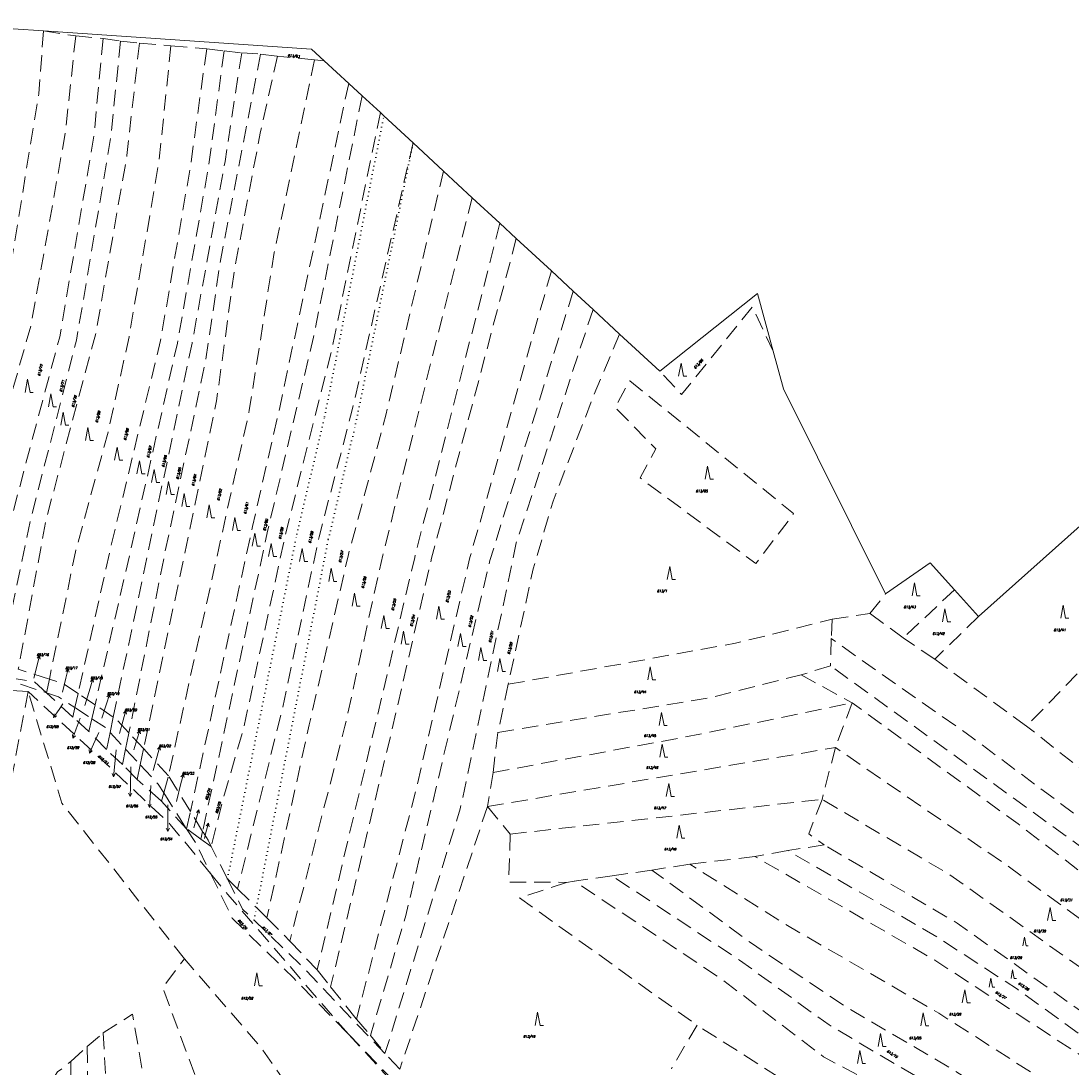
# Model space of a CAD drawing. Header units: metres. Extents: x -626722 to -621116, y -1178216 to -1174550.
# Tile 19 of 86: x -626373 to -626051, y -1174871 to -1174550. Entities that reach past the tile are written whole.
import ezdxf
from ezdxf.enums import TextEntityAlignment as Align

# ---------------------------------------------------------------- set-up
doc = ezdxf.new("R2010")
doc.units = ezdxf.units.M
doc.header["$MEASUREMENT"] = 0
doc.linetypes.add('DASHEDX2', pattern=[1.5, 1, -0.5])
doc.linetypes.add('DOT', pattern=[0.25, 0, -0.25])
for name, color, linetype, lineweight in [('8_kat_KN_Hranice katastrů', 200, 'FENCELINE1', 25), ('8_kat_KN_Hranice parcel', 200, 'DASHEDX2', 25), ('8_kat_KN_PČ popisy', 210, 'Continuous', 0), ('8_kat_KN_Slučkové čáry', 200, 'DOT', 25), ('8_kat_KN_Značky kultur', 7, 'Continuous', 0), ('8_kat_KN_Čísla parcel', 200, 'Continuous', 25)]:
    doc.layers.add(name, color=color, linetype=linetype, lineweight=lineweight)
doc.styles.add('Style-ITALICS', font='ITALICS.shx')
doc.linetypes.add('FENCELINE1', pattern='A,0.25,-0.1,[133,ltypeshp.shx,S=0.1,R=0,X=-0.1,Y=0],-0.1,1', length=1.45)

# ---------------------------------------------------------------- blocks, each defined once
blk = doc.blocks.new('1029_243')
at = {"layer": '8_kat_KN_PČ popisy', "color": 6, "linetype": 'Continuous', "lineweight": 0}
for p, q in [((0, 0), (0.83, 2.89)), ((0.83, 2.89), (0.07, 2.06)), ((0.83, 2.89), (1.03, 1.78))]:
    blk.add_line(p, q, dxfattribs=at)
blk = doc.blocks.new('1029_100')
at = {"layer": '8_kat_KN_PČ popisy', "color": 6, "linetype": 'Continuous', "lineweight": 0}
for p, q in [((0, 0), (0.73, 2.91)), ((0.73, 2.91), (0, 2.06)), ((0.73, 2.91), (0.97, 1.82))]:
    blk.add_line(p, q, dxfattribs=at)
blk = doc.blocks.new('1029_229')
at = {"layer": '8_kat_KN_PČ popisy', "color": 6, "linetype": 'Continuous', "lineweight": 0}
for p, q in [((0, 0), (0.88, 2.87)), ((0.88, 2.87), (0.11, 2.06)), ((0.88, 2.87), (1.06, 1.77))]:
    blk.add_line(p, q, dxfattribs=at)
blk = doc.blocks.new('1029_135')
at = {"layer": '8_kat_KN_PČ popisy', "color": 6, "linetype": 'Continuous', "lineweight": 0}
for p, q in [((0, 0), (0.93, 2.85)), ((0.93, 2.85), (0.14, 2.06)), ((0.93, 2.85), (1.09, 1.75))]:
    blk.add_line(p, q, dxfattribs=at)
blk = doc.blocks.new('1029_221')
at = {"layer": '8_kat_KN_PČ popisy', "color": 6, "linetype": 'Continuous', "lineweight": 0}
for p, q in [((0, 0), (0.78, 2.9)), ((0.78, 2.9), (0.03, 2.06)), ((0.78, 2.9), (1, 1.8))]:
    blk.add_line(p, q, dxfattribs=at)
blk = doc.blocks.new('1029_249')
at = {"layer": '8_kat_KN_PČ popisy', "color": 6, "linetype": 'Continuous', "lineweight": 0}
for p, q in [((0, 0), (0, -3)), ((0, -3), (-0.5, -2)), ((0, -3), (0.5, -2))]:
    blk.add_line(p, q, dxfattribs=at)
blk = doc.blocks.new('1029_28')
at = {"layer": '8_kat_KN_PČ popisy', "color": 6, "linetype": 'Continuous', "lineweight": 0}
for p, q in [((0, 0), (-0.21, -2.99)), ((-0.21, -2.99), (-0.64, -1.96)), ((-0.21, -2.99), (0.36, -2.03))]:
    blk.add_line(p, q, dxfattribs=at)
blk = doc.blocks.new('1029_48')
at = {"layer": '8_kat_KN_PČ popisy', "color": 6, "linetype": 'Continuous', "lineweight": 0}
for p, q in [((0, 0), (-0.1, -3)), ((-0.1, -3), (-0.57, -1.98)), ((-0.1, -3), (0.43, -2.02))]:
    blk.add_line(p, q, dxfattribs=at)
blk = doc.blocks.new('1029_234')
at = {"layer": '8_kat_KN_PČ popisy', "color": 6, "linetype": 'Continuous', "lineweight": 0}
for p, q in [((0, 0), (-0.31, -2.98)), ((-0.31, -2.98), (-0.71, -1.94)), ((-0.31, -2.98), (0.29, -2.04))]:
    blk.add_line(p, q, dxfattribs=at)
blk = doc.blocks.new('1029_250')
at = {"layer": '8_kat_KN_PČ popisy', "color": 6, "linetype": 'Continuous', "lineweight": 0}
for p, q in [((0, 0), (-1.22, -2.74)), ((-1.22, -2.74), (-1.27, -1.62)), ((-1.22, -2.74), (-0.36, -2.03))]:
    blk.add_line(p, q, dxfattribs=at)
blk = doc.blocks.new('1029_113')
at = {"layer": '8_kat_KN_PČ popisy', "color": 6, "linetype": 'Continuous', "lineweight": 0}
for p, q in [((0, 0), (-1.03, -2.82)), ((-1.03, -2.82), (-1.15, -1.71)), ((-1.03, -2.82), (-0.21, -2.05))]:
    blk.add_line(p, q, dxfattribs=at)
blk = doc.blocks.new('1029_251')
at = {"layer": '8_kat_KN_PČ popisy', "color": 6, "linetype": 'Continuous', "lineweight": 0}
for p, q in [((0, 0), (-1.68, -2.49)), ((-1.68, -2.49), (-1.53, -1.38)), ((-1.68, -2.49), (-0.7, -1.94))]:
    blk.add_line(p, q, dxfattribs=at)
blk = doc.blocks.new('3.08')
at = {"layer": '8_kat_KN_Značky kultur', "color": 7, "linetype": 'Continuous', "lineweight": 13}
for p, q in [((0, 4), (-0.75, 0)), ((0.75, 0), (0, 4)), ((0.75, 0), (1.75, 0))]:
    blk.add_line(p, q, dxfattribs=at)
blk = doc.blocks.new('3.08_1')
at = {"layer": '8_kat_KN_Značky kultur', "color": 7, "linetype": 'Continuous', "lineweight": 13}
for p, q in [((0, 2.68), (-0.5, 0)), ((0.5, 0), (0, 2.68)), ((0.5, 0), (1.17, 0))]:
    blk.add_line(p, q, dxfattribs=at)

msp = doc.modelspace()

# ---------------------------------------------------------------- linework, layer by layer
at = {"layer": '8_kat_KN_Hranice katastrů', "lineweight": 13, "flags": 128}
msp.add_lwpolyline([(-625852.04, -1174626.53), (-626040.35, -1174699.9), (-626044.84, -1174701.65), (-626079.82, -1174732.74), (-626087.17, -1174724.59), (-626094.59, -1174716.36), (-626108.29, -1174725.86), (-626139.6, -1174663), (-626142.76, -1174651.47), (-626147.58, -1174633.84), (-626177.49, -1174657.65), (-626189.84, -1174646.23), (-626197.97, -1174638.7), (-626204.07, -1174633.06), (-626210.75, -1174626.88), (-626221.49, -1174616.94), (-626226.53, -1174612.28), (-626235.01, -1174604.43), (-626243.82, -1174596.28), (-626253.16, -1174587.64), (-626262.1, -1174579.36), (-626263.17, -1174578.37), (-626268.76, -1174573.2), (-626272.87, -1174569.4), (-626280.35, -1174562.48), (-626284.23, -1174558.89), (-626366.4, -1174553.29), (-626375.76, -1174552.65), (-626384.06, -1174552.09), (-626393.5, -1174551.44), (-626402.5, -1174550.83), (-626410.43, -1174550.29), (-626456.76, -1174672.2), (-626471.93, -1174695.74), (-626482.81, -1174713.06), (-626484.56, -1174715.84), (-626487.17, -1174720), (-626488.89, -1174723.62), (-626502.09, -1174751.47), (-626516.03, -1174780.89), (-626528.59, -1174807.4), (-626550.57, -1174812.23), (-626562.79, -1174814.91), (-626576.86, -1174818.14), (-626580.35, -1174818.94), (-626645.6, -1174953.22), (-626653.03, -1174970.15), (-626684.55, -1175037.86), (-626686, -1175040.97), (-626687.55, -1175044.3), (-626631.84, -1175118.59), (-626630.36, -1175120.56), (-626625.88, -1175124.38), (-626622.8, -1175127), (-626620, -1175129.38), (-626609.13, -1175138.65), (-626600.28, -1175161.93), (-626597.68, -1175186.91), (-626579.19, -1175203.5), (-626599.8, -1175222.22), (-626600.81, -1175225.76), (-626601.9, -1175229.61), (-626605.75, -1175243.12), (-626640.34, -1175364.6), (-626651.76, -1175404.73), (-626653.94, -1175412.37), (-626665.96, -1175418.01), (-626676.58, -1175422.98), (-626699.62, -1175445.56), (-626716.99, -1175471.64), (-626721.57, -1175478.51), (-626718.08, -1175490.63), (-626689.37, -1175590.24), (-626688.95, -1175591.71), (-626681.58, -1175617.3), (-626680.38, -1175637.27), (-626679.64, -1175649.67), (-626676.23, -1175706.44), (-626671.98, -1175777.17), (-626668.1, -1175841.75), (-626664.26, -1175877.5), (-626656.46, -1175949.97), (-626693.18, -1175993.2), (-626689.21, -1176029.64), (-626687.52, -1176031.68), (-626686.33, -1176033.12), (-626684.94, -1176034.8), (-626683.79, -1176036.18), (-626614, -1176120.42), (-626602.4, -1176130.73), (-626593.12, -1176137.86), (-626584.96, -1176144.14), (-626547.27, -1176144.38), (-626533.77, -1176144.46), (-626504.81, -1176143.65), (-626406.93, -1176152.31), (-626409.37, -1176159.67), (-626415.14, -1176177.06), (-626421.53, -1176196.31), (-626431.16, -1176225.32), (-626419.99, -1176232.13), (-626407.48, -1176241.56), (-626403.01, -1176244.94), (-626392.15, -1176253.13), (-626383.56, -1176259.6), (-626365.29, -1176273.38), (-626360.83, -1176275.9), (-626330.82, -1176292.85), (-626328.3, -1176294.69), (-626325.4, -1176296.82), (-626321.02, -1176300.02), (-626320.14, -1176301.38), (-626309.08, -1176318.54), (-626303.56, -1176327.1), (-626275.19, -1176343.14), (-626230.13, -1176368.62), (-626220.88, -1176362.84), (-626205.06, -1176368.5), (-626197.34, -1176371.41), (-626193.44, -1176372.88), (-626183.79, -1176376.53), (-626174.84, -1176382.62), (-626170.14, -1176387.02), (-626162.46, -1176394.2), (-626143.33, -1176415.21), (-626136.56, -1176422.64), (-626124.57, -1176443.84), (-626101.66, -1176469.79), (-626095.62, -1176476.63), (-626092.92, -1176473.71), (-626091.09, -1176475.08), (-626067.85, -1176492.43), (-626063.21, -1176495.9), (-626032.24, -1176523.03), (-626014.15, -1176529.78), (-626012.39, -1176529.73), (-625959.45, -1176528.25), (-625951.98, -1176531.09), (-625931.5, -1176538.9), (-625906.21, -1176553.11), (-625904.25, -1176554.21), (-625893.59, -1176557.55), (-625863.9, -1176576.76), (-625847.42, -1176579.14), (-625797.53, -1176586.33), (-625790.2, -1176587.39), (-625782.61, -1176588.48), (-625767.55, -1176590.66), (-625757.66, -1176592.09), (-625749.89, -1176593.21), (-625740.01, -1176594.64), (-625731.85, -1176595.81), (-625724.25, -1176596.91), (-625659.61, -1176606.23), (-625600.82, -1176614.71), (-625580.89, -1176617.58), (-625566.09, -1176619.72), (-625500.04, -1176629.25), (-625441.67, -1176637.67), (-625428.63, -1176639.55), (-625419.79, -1176635.78), (-625390.47, -1176623.27), (-625379.99, -1176631.32), (-625377.22, -1176633.45), (-625374.21, -1176639.52), (-625372.83, -1176641.65), (-625355.33, -1176677.54), (-625334.79, -1176715.1), (-625291.65, -1176758.17), (-625291.16, -1176758.66), (-625296.47, -1176769.25), (-625299.22, -1176774.94), (-625302.88, -1176782.5), (-625305.03, -1176793.68), (-625310.51, -1176822.23), (-625312.64, -1176833.29), (-625314.29, -1176841.87), (-625286.37, -1176852.42), (-625282.23, -1176853.99), (-625278.44, -1176855.42), (-625271.46, -1176858.07), (-625265.75, -1176860.23), (-625257.66, -1176863.28), (-625251.67, -1176865.54), (-625243.64, -1176868.58), (-625239.69, -1176870.07), (-625235.92, -1176871.5), (-625233, -1176872.61), (-625230.97, -1176873.37), (-625228.83, -1176874.18), (-625225.65, -1176875.39), (-625220.76, -1176877.24), (-625213.57, -1176879.95), (-625208.53, -1176881.86), (-625207.5, -1176882.25), (-625203.79, -1176882.99), (-625200.71, -1176883.61), (-625196.76, -1176884.4), (-625194.16, -1176884.91), (-625188.65, -1176886.01), (-625185.69, -1176886.6), (-625181.13, -1176887.52), (-625178.38, -1176888.07), (-625173.33, -1176889.07), (-625169.8, -1176889.78), (-625166.58, -1176890.42), (-625161.66, -1176891.41), (-625157.37, -1176892.26), (-625150.47, -1176893.64), (-625143.76, -1176894.98), (-625140.44, -1176895.65), (-625128.3, -1176894.51), (-625120.25, -1176893.76), (-625112.59, -1176893.04), (-625102.63, -1176892.11), (-625090.44, -1176890.97), (-625063.86, -1176897.07), (-625035.95, -1176903.47), (-625022.31, -1176906.6), (-625009.45, -1176909.55), (-624998.78, -1176912), (-624995.3, -1176912.8), (-625007.88, -1176967.15), (-625008.17, -1176968.39), (-625009.14, -1176972.57), (-624986.76, -1176980.28), (-624913.21, -1176997.19), (-624884.87, -1176999.81), (-624883.16, -1177024.84), (-624861.48, -1177028.76), (-624846.56, -1177030.78), (-624834.36, -1177032.44), (-624809.84, -1177029.18), (-624805.18, -1177026.79), (-624782.47, -1177015.11), (-624767.57, -1177010.58), (-624734.91, -1177007.55), (-624731.97, -1177006.52), (-624717.58, -1177001.48), (-624709.41, -1176998.62), (-624707.93, -1176998.1), (-624705.65, -1177001.63), (-624697.38, -1177014.35), (-624692.91, -1177021.23), (-624654.81, -1177110.04), (-624637.1, -1177114.08), (-624623.6, -1177117.16), (-624609.33, -1177120.42), (-624593.82, -1177123.95), (-624579.56, -1177127.21), (-624568.19, -1177129.8), (-624562.55, -1177131.09), (-624558.15, -1177132.09), (-624531.5, -1177138.17), (-624463.75, -1177155.33), (-624456.48, -1177157.17), (-624450.44, -1177158.7), (-624438.33, -1177161.77), (-624430.47, -1177163.76), (-624417.85, -1177166.96), (-624365.74, -1177180.16), (-624315.56, -1177192.88), (-624293.21, -1177198.54), (-624291.46, -1177198.98), (-624269.71, -1177204.49), (-624219.52, -1177217.21), (-624177.44, -1177227.71), (-624170.59, -1177229.04), (-624164.77, -1177230.17), (-624163.84, -1177230.35), (-624137.63, -1177236.06), (-624135.98, -1177236.43), (-624134.62, -1177236.74), (-624128.76, -1177238.06), (-624126.05, -1177238.67), (-624075.58, -1177277.81), (-624010.92, -1177327.96), (-623980.59, -1177351.48), (-623963.9, -1177364.42), (-623961.95, -1177365.93), (-623960.02, -1177367.43), (-623958.36, -1177368.72), (-623957.21, -1177370.73), (-623956.24, -1177372.43), (-623953.07, -1177377.97), (-623944.01, -1177379.83), (-623941.71, -1177380.3), (-623930.34, -1177382.63), (-623795.45, -1177410.26), (-623737.18, -1177422.2), (-623726.41, -1177424.41), (-623719.17, -1177425.89), (-623704.71, -1177428.85), (-623697.74, -1177430.28), (-623691.6, -1177431.54), (-623685.53, -1177432.78), (-623679.04, -1177434.11), (-623672.5, -1177435.45), (-623665.66, -1177436.85), (-623659.17, -1177438.18), (-623646.49, -1177440.78), (-623640.87, -1177441.93), (-623625.74, -1177445.03), (-623626.14, -1177447.49), (-623626.46, -1177449.46), (-623626.86, -1177451.92), (-623622.56, -1177452.81), (-623615.96, -1177454.18), (-623608.24, -1177455.78), (-623597.23, -1177458.06), (-623571.65, -1177463.35), (-623563.33, -1177465.08), (-623553.82, -1177467.05), (-623537.12, -1177470.5), (-623519.98, -1177474.05), (-623513.98, -1177475.3), (-623460.27, -1177486.42), (-623461.13, -1177491.34), (-623461.71, -1177494.67), (-623465.49, -1177516.45), (-623482.16, -1177612.45), (-623502.72, -1177730.81), (-623503.88, -1177737.5), (-623504.31, -1177740.18), (-623504.62, -1177742.13), (-623505.08, -1177745.05), (-623502.72, -1177745.5), (-623480.65, -1177750.11), (-623468.69, -1177752.61), (-623434.69, -1177759.71), (-623431.3, -1177760.42), (-623411.88, -1177764.48), (-623403.24, -1177766.28), (-623401.25, -1177766.7), (-623399.85, -1177766.95), (-623395.04, -1177767.79), (-623375.45, -1177771.24), (-623371.57, -1177787.88), (-623369.81, -1177795.42), (-623345.41, -1177899.96), (-623331.38, -1177960.09), (-623330.3, -1177964.72), (-623330.16, -1177965.32), (-623330.71, -1177967.86), (-623332.08, -1177974.23), (-623332.26, -1177975.07), (-623332.78, -1177977.46), (-623328.58, -1177978.24), (-623313.3, -1177981.08), (-623287.47, -1177990.63), (-623264.45, -1178002.83), (-623261.29, -1178004.34), (-623253.54, -1178008.05), (-623242.61, -1178013.28), (-623237.92, -1178015.52), (-623150.45, -1178060.72), (-623147.34, -1178062.33), (-623102, -1178085.75), (-622964.39, -1178156.68), (-622922.17, -1178178.6), (-622878.91, -1178194.83), (-622877.34, -1178195.42), (-622828.97, -1178211.5), (-622812.21, -1178214.98), (-622808.58, -1178215.73), (-622807.82, -1178215.61), (-622800.1, -1178214.37), (-622795.23, -1178213.6), (-622785.8, -1178212.09), (-622780.44, -1178209.44), (-622760.13, -1178199.4), (-622723.64, -1178181.35), (-622714.31, -1178176.74), (-622708.27, -1178172.83), (-622705.71, -1178171.18), (-622702.81, -1178169.3), (-622702.1, -1178168.84), (-622677.92, -1178156.68), (-622670.5, -1178153.51), (-622651.49, -1178145.38), (-622643.54, -1178141.98), (-622605.79, -1178132), (-622576.29, -1178124.2), (-622492.96, -1178103.84), (-622482.49, -1178101.28), (-622477.67, -1178100.1), (-622469.7, -1178098.15), (-622457.02, -1178095.06), (-622449.88, -1178093.31), (-622443.45, -1178091.74), (-622433.61, -1178089.33), (-622431.06, -1178088.71), (-622423.14, -1178086.72), (-622412.11, -1178083.94), (-622405.93, -1178082.38), (-622400.06, -1178080.91), (-622395.05, -1178079.64), (-622391.18, -1178078.67), (-622356.2, -1178069.86), (-622351.1, -1178068.58), (-622340.21, -1178065.84), (-622334.46, -1178064.39), (-622329.5, -1178063.14), (-622318.7, -1178060.42), (-622308.12, -1178057.76), (-622297.43, -1178055.06), (-622287.34, -1178052.52), (-622279.56, -1178050.56), (-622235.46, -1178039.46), (-622232.64, -1178038.76), (-622199.97, -1178030.63), (-622087.18, -1178002.56), (-622085.85, -1178002.23), (-622081.88, -1178001.34), (-622080.97, -1177998.22), (-622078.95, -1177991.33), (-622078.18, -1177988.69), (-622074.87, -1177975.28), (-622073.81, -1177970.98), (-622059.95, -1177914.89), (-622055.85, -1177875.6), (-622054.42, -1177858.33), (-622038.55, -1177798.48), (-622036.99, -1177789.81), (-622068.8, -1177779.38), (-622087.72, -1177773.17), (-622109.7, -1177760.45), (-622118.17, -1177755.55), (-622120.26, -1177752.94), (-622152.52, -1177712.6), (-622181.7, -1177693.4), (-622264.99, -1177665.15), (-622291.95, -1177659), (-622360.46, -1177643.93), (-622367.2, -1177642.45), (-622378.61, -1177636.84), (-622423.28, -1177605.81), (-622461.58, -1177568.64), (-622484.26, -1177552.66), (-622597.41, -1177527.71), (-622635.3, -1177509), (-622658.05, -1177502.91), (-622725.11, -1177494.82), (-622731.43, -1177491.33), (-622738.6, -1177487.37), (-622741.35, -1177485.85), (-622747.51, -1177487.23), (-622781.03, -1177494.72), (-622781.56, -1177493.2), (-622782.07, -1177491.71), (-622783.44, -1177487.73), (-622784.4, -1177484.95), (-622786.68, -1177477.63), (-622768.07, -1177471.87), (-622726.08, -1177458.86), (-622708.4, -1177453.39), (-622702.77, -1177451.64), (-622684.6, -1177446.02), (-622568.57, -1177410.08), (-622555.54, -1177406.23), (-622562.78, -1177372.51), (-622566.79, -1177361.45), (-622570.17, -1177352.12), (-622575.79, -1177336.61), (-622578.15, -1177330.14), (-622579.7, -1177325.87), (-622592.9, -1177289.64), (-622595.15, -1177283.48), (-622599.08, -1177272.69), (-622598.15, -1177272.02), (-622596.62, -1177270.91), (-622590.17, -1177266.25), (-622587.06, -1177264.01), (-622567.07, -1177274.84), (-622530.66, -1177265.46), (-622512.42, -1177244.02), (-622499.95, -1177220.44), (-622498.04, -1177199.81), (-622497.43, -1177193.25), (-622513.53, -1177163.74), (-622536.86, -1177114.27), (-622538.02, -1177097.04), (-622544.27, -1177004.46), (-622545.01, -1176993.53), (-622545.28, -1176989.54), (-622525.81, -1176919.76), (-622519.47, -1176904.57), (-622516.52, -1176895.56), (-622512.57, -1176883.51), (-622497.26, -1176836.75), (-622496.44, -1176835.36), (-622470.35, -1176791.24), (-622470.21, -1176791), (-622467.4, -1176786.25), (-622434.65, -1176761.78), (-622430.98, -1176756.2), (-622417.74, -1176736.1), (-622397.39, -1176663.53), (-622375.31, -1176618.82), (-622351.21, -1176606.81), (-622331.55, -1176584.66), (-622297.25, -1176515.77), (-622247.39, -1176461.84), (-622221.21, -1176441.78), (-622198.71, -1176431.48), (-622182.15, -1176419.39), (-622160.36, -1176419.51), (-622158.27, -1176422.4), (-622156.31, -1176425.09), (-622155.37, -1176426.4), (-622146.92, -1176438.05), (-622136.86, -1176442.9), (-622125.45, -1176444.04), (-622118.72, -1176444.71), (-622111.76, -1176445.4), (-622111.04, -1176445.47), (-622097.72, -1176446.8), (-622062.24, -1176442.63), (-622025.22, -1176458.05), (-622020.19, -1176461.21), (-622012.4, -1176466.11), (-622001.09, -1176475.06), (-621971.85, -1176491.46), (-621963.89, -1176495.93), (-621961.96, -1176497.01), (-621962.13, -1176493.44), (-621962.85, -1176477.76), (-621969.83, -1176473.02), (-621972.32, -1176471.33), (-621972.38, -1176471.28), (-621977.22, -1176468), (-621984.53, -1176463.03), (-621989.76, -1176459.47), (-622003.38, -1176443.22), (-622023.55, -1176435.19), (-622030.74, -1176432.32), (-622048.78, -1176426.57), (-622102.82, -1176409.35), (-622132.66, -1176383.61), (-622141.78, -1176379.09), (-622162.3, -1176368.94), (-622182.81, -1176358.78), (-622203.33, -1176348.62), (-622215.84, -1176342.43), (-622217.61, -1176341.55), (-622237.69, -1176347.6), (-622252.54, -1176347.82), (-622264.51, -1176347.99), (-622271.49, -1176348.1), (-622278.66, -1176348.2), (-622303.55, -1176348.57), (-622307.74, -1176348.24), (-622313.05, -1176347.82), (-622509.65, -1176332.31), (-622522.44, -1176331.3), (-622523.47, -1176328.33), (-622525.73, -1176321.86), (-622526.91, -1176318.45), (-622529.58, -1176310.79), (-622538.84, -1176284.24), (-622573.66, -1176272.8), (-622575.07, -1176272.35), (-622602.72, -1176263.46), (-622652.9, -1176250.88), (-622661.13, -1176248.81), (-622667.67, -1176247.17), (-622668.41, -1176247.08), (-622670.8, -1176246.78), (-622673.67, -1176246.42), (-622674.5, -1176246.32), (-622692.64, -1176244.07), (-622696.28, -1176243.62), (-622700.57, -1176243.09), (-622707.85, -1176242.18), (-622716.13, -1176241.16), (-622723.9, -1176240.2), (-622731.95, -1176239.2), (-622732.34, -1176239.15), (-622739.58, -1176238.25), (-622746.64, -1176237.37), (-622749.55, -1176237.01), (-622733.65, -1176154.44), (-622700.54, -1175982.48), (-622700.36, -1175981.54), (-622699.67, -1175977.97), (-622698.92, -1175974.04), (-622698.34, -1175971.01), (-622687.88, -1175916.7), (-622660.91, -1175766.94), (-622654.83, -1175733.2), (-622640.45, -1175684.53), (-622638.82, -1175679.04), (-622638.47, -1175677.86), (-622636.01, -1175669.51), (-622640.99, -1175669.14), (-622659.28, -1175667.79), (-622679.29, -1175649.45), (-622710.67, -1175613.63), (-622736.93, -1175603.53), (-622780.89, -1175586.63), (-622817.66, -1175573.34), (-622850.41, -1175560.14), (-622858.52, -1175556.87), (-622865.8, -1175554.67), (-622894.55, -1175546.01), (-622923.33, -1175540.13), (-622924.99, -1175540.08), (-622938.18, -1175539.71), (-622986.92, -1175538.35), (-622996.3, -1175545.8), (-623004.02, -1175547.35), (-623009.54, -1175543.61), (-623024.77, -1175537.84), (-623039.52, -1175532.26), (-623088.53, -1175522.77), (-623098.46, -1175520.85), (-623183.64, -1175504.36), (-623188.06, -1175503.5), (-623213.91, -1175498.5), (-623314.42, -1175479.04), (-623334.39, -1175475.17), (-623358.28, -1175470.55), (-623367.67, -1175468.73), (-623403.57, -1175461.78), (-623407.64, -1175460.99), (-623451.72, -1175452.45), (-623471.52, -1175448.62), (-623476.63, -1175447.63), (-623503.08, -1175442.51), (-623545.94, -1175434.21), (-623571.62, -1175429.24), (-623574.73, -1175428.64), (-623582.71, -1175427.09), (-623584.32, -1175426.78), (-623593.92, -1175424.92), (-623598.69, -1175424), (-623621.54, -1175416.62), (-623641.26, -1175410.25), (-623645.3, -1175407.72), (-623651.85, -1175403.62), (-623661.11, -1175401.57), (-623677.99, -1175395.49), (-623716.17, -1175381.75), (-623821.31, -1175343.9), (-623822.78, -1175343.37), (-623826.37, -1175352.23), (-623838.09, -1175381.12), (-623839.41, -1175384.36), (-623842.48, -1175391.94), (-623844.76, -1175397.56), (-623848.71, -1175395.95), (-623853.6, -1175393.95), (-623864.51, -1175389.49), (-623877.04, -1175384.37), (-623899.48, -1175375.2), (-623913.17, -1175369.61), (-623921.39, -1175366.25), (-623931.98, -1175361.92), (-623943.52, -1175357.2), (-623947.18, -1175355.71), (-623952.99, -1175353.34), (-623965.84, -1175349.08), (-623972.42, -1175346.9), (-623984.43, -1175342.92), (-623992.28, -1175340.32), (-624017.35, -1175332.01), (-624032.51, -1175326.98), (-624046.92, -1175322.21), (-624061.99, -1175317.21), (-624073.47, -1175313.41), (-624076.66, -1175312.35), (-624087.61, -1175308.71), (-624091.33, -1175307.48), (-624101.34, -1175304.17), (-624106.82, -1175302.35), (-624113.5, -1175301.17), (-624118.24, -1175300.33), (-624129.53, -1175298.33), (-624133.89, -1175297.56), (-624151.02, -1175294.53), (-624151.52, -1175294.44), (-624172.03, -1175290.81), (-624186.19, -1175288.3), (-624187.09, -1175288), (-624194.53, -1175285.47), (-624198.59, -1175284.09), (-624205.73, -1175281.67), (-624212.31, -1175279.43), (-624227.17, -1175274.38), (-624238.4, -1175270.57), (-624259.44, -1175263.43), (-624275.87, -1175257.85), (-624299.08, -1175249.97), (-624301.46, -1175249.16), (-624313.52, -1175245.81), (-624342.41, -1175237.79), (-624359.84, -1175232.95), (-624361.68, -1175232.44), (-624394.55, -1175223.32), (-624398.65, -1175222.18), (-624421.01, -1175215.97), (-624483.58, -1175191.07), (-624513.75, -1175179.07), (-624530.67, -1175171), (-624538.61, -1175167.21), (-624555.74, -1175162.8), (-624591.3, -1175152.22), (-624616.6, -1175146.76), (-624669.36, -1175122.42), (-624675.53, -1175119.79), (-624681, -1175117.47), (-624701.37, -1175108.8), (-624727.01, -1175103.3), (-624746.71, -1175099.08), (-624769.57, -1175100.35), (-624771.98, -1175100.01), (-624795.35, -1175096.73), (-624805.39, -1175095.32), (-624823.86, -1175088.76), (-624829.6, -1175083.81), (-624841.52, -1175073.52), (-624857.12, -1175057.81), (-624863.3, -1175051.59), (-624869.83, -1175045.01), (-624876.29, -1175040.67), (-624892.64, -1175029.67), (-624937.61, -1174997.86), (-624939.04, -1175000.11), (-624941.81, -1175004.46), (-624944.6, -1175008.85), (-624963.63, -1175006.96), (-625019.59, -1175001.41), (-625073.91, -1174996.02), (-625074.39, -1174997.67), (-625096.23, -1175073.28), (-625183.77, -1175056.93), (-625265.34, -1175036.6), (-625288.39, -1175030.85), (-625293.16, -1175029.66), (-625299.12, -1175028.18), (-625337.06, -1175018.72), (-625388.84, -1175005.82), (-625464.8, -1174986.89), (-625495.36, -1174979.27), (-625512.53, -1174974.99), (-625543.08, -1174967.38), (-625574.39, -1174959.57), (-625576.76, -1174958.98), (-625579.4, -1174958.32), (-625579.67, -1174958.25), (-625587.62, -1174953.77), (-625615.29, -1174938.17), (-625639.27, -1174924.66), (-625651.18, -1174917.94), (-625659.41, -1174913.3), (-625667.61, -1174908.68), (-625687.09, -1174897.7), (-625697.09, -1174892.07), (-625701.5, -1174889.58), (-625704.92, -1174885.17), (-625711.81, -1174876.29), (-625717.7, -1174868.69), (-625719.42, -1174866.48), (-625721.06, -1174864.36), (-625724.39, -1174860.06), (-625726.69, -1174857.09), (-625729.25, -1174853.8), (-625730.41, -1174852.3), (-625731.76, -1174848.68), (-625734.18, -1174842.18), (-625737.88, -1174832.26), (-625738.58, -1174830.37), (-625740.44, -1174825.37), (-625742.03, -1174821.11), (-625747.34, -1174806.85), (-625757.52, -1174779.52), (-625765.58, -1174757.89), (-625771.8, -1174741.18), (-625780.24, -1174729.34), (-625789.62, -1174716.2), (-625798.16, -1174704.22), (-625803.67, -1174696.5), (-625809.22, -1174688.71), (-625810.19, -1174687.35), (-625811.75, -1174685.5), (-625813.79, -1174683.1), (-625814.16, -1174682.55), (-625828.4, -1174661.5), (-625830.3, -1174658.68), (-625833.25, -1174654.32), (-625833.44, -1174654.04), (-625841.42, -1174642.24), (-625842.46, -1174640.7), (-625852.04, -1174626.53)], close=True, dxfattribs=at)
at = {"layer": '8_kat_KN_Hranice parcel', "lineweight": 13, "ltscale": 5}
for p, q in [((-626366.4, -1174553.29), (-626356.55, -1174554.88)), ((-626356.55, -1174554.88), (-626348.18, -1174555.67)), ((-626348.18, -1174555.67), (-626342.81, -1174556.47)), ((-626342.81, -1174556.47), (-626337.02, -1174557.06)), ((-626337.02, -1174557.06), (-626327.36, -1174557.86)), ((-626327.36, -1174557.86), (-626316.41, -1174558.85)), ((-626316.41, -1174558.85), (-626311.05, -1174559.45)), ((-626311.05, -1174559.45), (-626305.68, -1174560.04)), ((-626305.68, -1174560.04), (-626299.89, -1174560.44)), ((-626299.89, -1174560.44), (-626294.73, -1174561.04)), ((-626283.36, -1174562.23), (-626294.73, -1174561.04)), ((-626280.35, -1174562.48), (-626283.36, -1174562.23)), ((-626087.17, -1174724.59), (-626102.88, -1174739.35)), ((-626113.09, -1174731.86), (-626108.29, -1174725.86)), ((-626124.68, -1174733.65), (-626113.09, -1174731.86)), ((-626102.88, -1174739.35), (-626113.09, -1174731.86)), ((-626124.68, -1174733.65), (-626124.97, -1174739.57)), ((-626079.82, -1174732.74), (-626093.22, -1174745.91)), ((-626124.97, -1174739.57), (-626125.18, -1174747.91)), ((-626093.22, -1174745.91), (-626102.88, -1174739.35)), ((-626125.18, -1174747.91), (-626134.2, -1174750.69)), ((-626065.1, -1174766.37), (-626093.22, -1174745.91)), ((-626364.63, -1174752.01), (-626374.16, -1174748.97)), ((-626134.2, -1174750.69), (-626118.53, -1174759.23)), ((-626365.48, -1174756.18), (-626364.63, -1174752.01)), ((-626223.95, -1174753.56), (-626227.14, -1174768.32)), ((-626376.19, -1174755.44), (-626371.12, -1174755.79)), ((-626357.43, -1174763.64), (-626365.48, -1174756.18)), ((-626356.78, -1174760.71), (-626355.81, -1174756.37)), ((-626350.62, -1174759.86), (-626355.81, -1174756.37)), ((-626356.78, -1174760.71), (-626357.43, -1174763.64)), ((-626356.78, -1174760.71), (-626351.6, -1174764.11)), ((-626351.6, -1174764.11), (-626350.62, -1174759.86)), ((-626345.03, -1174763.61), (-626350.62, -1174759.86)), ((-626118.53, -1174759.23), (-626123.68, -1174772.94)), ((-626352.49, -1174768.01), (-626357.43, -1174763.64)), ((-626351.6, -1174764.11), (-626352.49, -1174768.01)), ((-626346.02, -1174768.33), (-626345.03, -1174763.61)), ((-626039.13, -1174786.83), (-626065.1, -1174766.37)), ((-626347.13, -1174773.57), (-626352.49, -1174768.01)), ((-626346.02, -1174768.33), (-626347.13, -1174773.57)), ((-626346.02, -1174768.33), (-626341.25, -1174773.45)), ((-626341.25, -1174773.45), (-626340.25, -1174768.45)), ((-626335.72, -1174773.35), (-626340.25, -1174768.45)), ((-626227.14, -1174768.32), (-626228.61, -1174780.58)), ((-626342.19, -1174778.14), (-626347.13, -1174773.57)), ((-626341.25, -1174773.45), (-626342.19, -1174778.14)), ((-626341.25, -1174773.45), (-626336.75, -1174778.28)), ((-626336.75, -1174778.28), (-626335.72, -1174773.35)), ((-626328.11, -1174781.58), (-626335.72, -1174773.35)), ((-626230.33, -1174791.02), (-626123.68, -1174772.94)), ((-626123.68, -1174772.94), (-626127.76, -1174788.83)), ((-626337.68, -1174782.71), (-626342.19, -1174778.14)), ((-626336.75, -1174778.28), (-626337.68, -1174782.71)), ((-626330.27, -1174789.38), (-626337.68, -1174782.71)), ((-626329.56, -1174786.87), (-626328.11, -1174781.58)), ((-626321.4, -1174792.53), (-626328.11, -1174781.58)), ((-626228.61, -1174780.58), (-626230.33, -1174791.02)), ((-626329.56, -1174786.87), (-626330.27, -1174789.38)), ((-626329.56, -1174786.87), (-626322.57, -1174797.86)), ((-626322.57, -1174797.86), (-626330.27, -1174789.38)), ((-626223.38, -1174799.46), (-626127.76, -1174788.83)), ((-626322.57, -1174797.86), (-626321.4, -1174792.53)), ((-626317.64, -1174798.65), (-626321.4, -1174792.53)), ((-626230.33, -1174791.02), (-626257.17, -1174871.49)), ((-626230.33, -1174791.02), (-626223.38, -1174799.46)), ((-626318.15, -1174801.02), (-626322.57, -1174797.86)), ((-626318.15, -1174801.02), (-626317.64, -1174798.65)), ((-626315.03, -1174803.25), (-626318.15, -1174801.02)), ((-626127.11, -1174802.74), (-626138.28, -1174804.53)), ((-626310.05, -1174813.22), (-626315.03, -1174803.25)), ((-626138.28, -1174804.53), (-626148.36, -1174806.32)), ((-626168.33, -1174808.7), (-626179.92, -1174810.49)), ((-626148.36, -1174806.32), (-626168.33, -1174808.7)), ((-626192.15, -1174812.28), (-626203.74, -1174813.87)), ((-626179.92, -1174810.49), (-626192.15, -1174812.28)), ((-626310.05, -1174813.22), (-626306.91, -1174816.23)), ((-626203.74, -1174813.87), (-626206.1, -1174814.26)), ((-626297.96, -1174825.16), (-626290.92, -1174832.24)), ((-626290.92, -1174832.24), (-626282.52, -1174841.12)), ((-626282.52, -1174841.12), (-626278.44, -1174846.28)), ((-626278.44, -1174846.28), (-626270.5, -1174856.21)), ((-626270.5, -1174856.21), (-626266.2, -1174861.18)), ((-626353.09, -1174864.58), (-626348.15, -1174860.41)), ((-626272.95, -1174860.82), (-626229.45, -1174908.17)), ((-626166.1, -1174858.01), (-626173.95, -1174871.37)), ((-626266.2, -1174861.18), (-626261.75, -1174866.72)), ((-626358.03, -1174869.15), (-626353.09, -1174864.58)), ((-626257.17, -1174871.49), (-626261.75, -1174866.72)), ((-626358.03, -1174869.15), (-626359.08, -1174976.62))]:
    msp.add_line(p, q, dxfattribs=at)
at = {"layer": '8_kat_KN_Hranice parcel', "lineweight": 13, "ltscale": 5, "flags": 128}
for points in [[(-626366.4, -1174553.29), (-626367.9, -1174572.62), (-626378.2, -1174636.19), (-626395.37, -1174695.79), (-626406.58, -1174751.12)], [(-626356.55, -1174554.88), (-626359.74, -1174584.54), (-626370.26, -1174643.54), (-626385.29, -1174696.39), (-626395.86, -1174751.45)], [(-626348.18, -1174555.67), (-626350.94, -1174585.34), (-626361.46, -1174647.12), (-626376.06, -1174701.75), (-626386.5, -1174750.38)], [(-626342.81, -1174556.47), (-626345.79, -1174585.93), (-626356.31, -1174648.11), (-626370.48, -1174703.54), (-626380.05, -1174749.64)], [(-626337.02, -1174557.06), (-626340.85, -1174591.49), (-626350.3, -1174645.53), (-626365.54, -1174702.75), (-626374.16, -1174748.97)], [(-626327.36, -1174557.86), (-626330.98, -1174593.08), (-626340.21, -1174647.12), (-626346.65, -1174676.32), (-626356.52, -1174712.48), (-626364.63, -1174752.01)], [(-626316.41, -1174558.85), (-626321.3, -1174594.34), (-626330.53, -1174648.18), (-626345.77, -1174711.35), (-626355.81, -1174756.37)], [(-626311.05, -1174559.45), (-626315.72, -1174594.14), (-626325.38, -1174648.97), (-626339.97, -1174713.54), (-626350.62, -1174759.86)], [(-626305.68, -1174560.04), (-626310.78, -1174593.34), (-626320.87, -1174648.97), (-626345.03, -1174763.61)], [(-626299.89, -1174560.44), (-626312.36, -1174624.68), (-626316.65, -1174654.08), (-626329.31, -1174713.68), (-626340.25, -1174768.45)], [(-626294.73, -1174561.04), (-626299.91, -1174584.15), (-626307.85, -1174626.27), (-626313.36, -1174666.65), (-626335.72, -1174773.35)], [(-626283.36, -1174562.23), (-626295.72, -1174621.2), (-626303.34, -1174669.58), (-626328.11, -1174781.58)], [(-626272.87, -1174569.4), (-626294.01, -1174668.69), (-626302.36, -1174705.2), (-626321.4, -1174792.53)], [(-626268.76, -1174573.2), (-626283.68, -1174647.19), (-626297.63, -1174706.19), (-626317.64, -1174798.65)], [(-626263.17, -1174578.37), (-626278.1, -1174651.16), (-626292.27, -1174707.58), (-626305.15, -1174767.38), (-626310.94, -1174787.25), (-626315.03, -1174803.25)], [(-626253.16, -1174587.64), (-626271.88, -1174669.83), (-626281.96, -1174708.38), (-626293.34, -1174761.62), (-626306.91, -1174816.23)], [(-626243.82, -1174596.28), (-626261.36, -1174670.63), (-626272.95, -1174713.74), (-626284.97, -1174765.99), (-626297.96, -1174825.16)], [(-626235.01, -1174604.43), (-626262.43, -1174713.94), (-626274.02, -1174766.39), (-626290.92, -1174832.24)], [(-626226.53, -1174612.28), (-626252.65, -1174714.73), (-626265.65, -1174769.9), (-626282.52, -1174841.12)], [(-626221.49, -1174616.94), (-626247.5, -1174714.96), (-626260.01, -1174769.22), (-626278.44, -1174846.28)], [(-626210.75, -1174626.88), (-626235.72, -1174714.73), (-626252.16, -1174785.57), (-626270.5, -1174856.21)], [(-626204.07, -1174633.06), (-626229.59, -1174715.64), (-626255.35, -1174824.4), (-626266.2, -1174861.18)], [(-626197.97, -1174638.7), (-626221.5, -1174710.19), (-626238.67, -1174791.7), (-626261.75, -1174866.72)], [(-626142.76, -1174651.47), (-626149.16, -1174637.94), (-626170.84, -1174664.75), (-626177.49, -1174657.65)], [(-626189.84, -1174646.23), (-626197.7, -1174664.78), (-626210.21, -1174697.48), (-626216.34, -1174718.14), (-626223.95, -1174753.56)], [(-626186.71, -1174660.54), (-626136.48, -1174701.27), (-626148.07, -1174716.56), (-626183.49, -1174690.34), (-626178.77, -1174681.4), (-626191.22, -1174668.69), (-626186.71, -1174660.54)], [(-626022.71, -1174724.3), (-626032.4, -1174732.56), (-626065.1, -1174766.37)], [(-626223.95, -1174753.56), (-626154.3, -1174741), (-626124.68, -1174733.65)], [(-625980.16, -1174849.02), (-626000.49, -1174831.73), (-626047.07, -1174795.77), (-626081.63, -1174769.95), (-626124.97, -1174739.57)], [(-625981.66, -1174854.98), (-626039.98, -1174809.48), (-626125.18, -1174747.91)], [(-626227.14, -1174768.32), (-626161.35, -1174757.54), (-626134.2, -1174750.69)], [(-626388.34, -1174754.67), (-626374.42, -1174753.24), (-626365.48, -1174756.18)], [(-626365.48, -1174756.18), (-626369.23, -1174752.71), (-626374.77, -1174751.94)], [(-626355.81, -1174756.37), (-626360.22, -1174753.41), (-626364.63, -1174752.01)], [(-626371.12, -1174755.79), (-626376.71, -1174784.96), (-626375.86, -1174799.06), (-626376.29, -1174818.93), (-626379.29, -1174831.84), (-626378.22, -1174844.36), (-626377.79, -1174865.81), (-626386.41, -1174895)], [(-626315.21, -1174811.55), (-626327.55, -1174796.52), (-626350.94, -1174774.46), (-626371.12, -1174755.79)], [(-626323.24, -1174837.66), (-626360.8, -1174789.98), (-626371.12, -1174755.79)], [(-626365.48, -1174756.18), (-626361.87, -1174757.37), (-626356.78, -1174760.71)], [(-626228.61, -1174780.58), (-626165.21, -1174768.87), (-626118.53, -1174759.23)], [(-625983.81, -1174860.54), (-626067.67, -1174796.37), (-626118.53, -1174759.23)], [(-626351.6, -1174764.11), (-626347.35, -1174766.9), (-626346.02, -1174768.33)], [(-626340.25, -1174768.45), (-626344.25, -1174764.13), (-626345.03, -1174763.61)], [(-625988.96, -1174871.07), (-626017.45, -1174848.42), (-626071.32, -1174808.89), (-626123.68, -1174772.94)], [(-626336.75, -1174778.28), (-626331.29, -1174784.15), (-626329.56, -1174786.87)], [(-626127.76, -1174788.83), (-626131.84, -1174799.36), (-626127.11, -1174802.74)], [(-625993.68, -1174881.2), (-626036.12, -1174849.21), (-626088.71, -1174811.87), (-626127.76, -1174788.83)], [(-626322.57, -1174797.86), (-626319.54, -1174802.62), (-626315.21, -1174811.55)], [(-626315.03, -1174803.25), (-626315.99, -1174801.34), (-626317.64, -1174798.65)], [(-626223.38, -1174799.46), (-626223.81, -1174814.16), (-626206.1, -1174814.26)], [(-625998.41, -1174890.93), (-626036.34, -1174862.33), (-626086.35, -1174826.77), (-626127.11, -1174802.74)], [(-626000.55, -1174895.5), (-626036.98, -1174869.28), (-626067.89, -1174847.03), (-626092.57, -1174830.94), (-626138.28, -1174804.53)], [(-626008.06, -1174910.2), (-626050.07, -1174881.2), (-626091.93, -1174854.38), (-626138.93, -1174827.16), (-626168.33, -1174808.7)], [(-626002.91, -1174900.47), (-626038.7, -1174873.65), (-626093.22, -1174838.09), (-626148.36, -1174806.32)], [(-626315.21, -1174811.55), (-626308.6, -1174825.2), (-626289.69, -1174843.67), (-626272.95, -1174860.82)], [(-626315.21, -1174811.55), (-626309.95, -1174817.97), (-626272.95, -1174860.82)], [(-626016.65, -1174925.5), (-626038.27, -1174911.2), (-626091.36, -1174878.21), (-626125.63, -1174857.96), (-626153.1, -1174838.09), (-626192.15, -1174812.28)], [(-626013.43, -1174919.94), (-626035.26, -1174905.44), (-626087.53, -1174871.68), (-626120.48, -1174852.39), (-626149.45, -1174832.92), (-626179.92, -1174810.49)], [(-626261.75, -1174866.72), (-626270, -1174858.13), (-626286.62, -1174840.5), (-626301.9, -1174825.84), (-626305.42, -1174822.47), (-626310.05, -1174813.22)], [(-626206.1, -1174814.26), (-626220.48, -1174819.03), (-626166.1, -1174858.01)], [(-626052, -1174910.4), (-626055.21, -1174908.36), (-626095.35, -1174884.87), (-626127.34, -1174867.69), (-626158.9, -1174843.65), (-626203.74, -1174813.87)], [(-626306.91, -1174816.23), (-626301.15, -1174821.98), (-626297.96, -1174825.16)], [(-626283.45, -1174938.58), (-626318.85, -1174876.4), (-626329.91, -1174846.5), (-626323.24, -1174837.66)], [(-626257.55, -1174925.04), (-626300.06, -1174864.48), (-626323.24, -1174837.66)], [(-626348.15, -1174860.41), (-626339.14, -1174854.65), (-626333.23, -1174888.72), (-626324.33, -1174958.95), (-626335.83, -1174963.35), (-626341.5, -1174966.47)], [(-626348.15, -1174860.41), (-626345.56, -1174905.89), (-626341.5, -1174966.47)], [(-626272.95, -1174860.82), (-626211.38, -1174924.2), (-626202.24, -1174935.24)], [(-626057.05, -1174923.1), (-626064.57, -1174918.87), (-626120.17, -1174887.22), (-626166.1, -1174858.01)], [(-626353.09, -1174864.58), (-626350.5, -1174966.88), (-626352.43, -1174976.42)], [(-626359.08, -1174976.62), (-626365.95, -1174977.22), (-626364.24, -1174957.55), (-626365.95, -1174920.99), (-626372.19, -1174909.08), (-626373.05, -1174900.54), (-626368.76, -1174882.86), (-626362.1, -1174872.33), (-626358.03, -1174869.15)]]:
    msp.add_lwpolyline(points, dxfattribs=at)
at = {"layer": '8_kat_KN_PČ popisy', "lineweight": 0}
for p, q in [((-626369.4, -1174751.65), (-626368.39, -1174747.65)), ((-626360.65, -1174755.93), (-626359.58, -1174751.71)), ((-626353.8, -1174760.07), (-626352.15, -1174754.72)), ((-626360.53, -1174759.56), (-626361.65, -1174761.25)), ((-626348.59, -1174763.95), (-626347.11, -1174759.5)), ((-626355.21, -1174763.92), (-626356.41, -1174767.26)), ((-626343.16, -1174768.65), (-626342, -1174764.52)), ((-626349.51, -1174768.32), (-626351.15, -1174771.93)), ((-626338.75, -1174773.63), (-626337.78, -1174770.55)), ((-626344.13, -1174773.63), (-626344.71, -1174778.97)), ((-626332.84, -1174780.03), (-626331.58, -1174775.55)), ((-626339.62, -1174778.82), (-626339.8, -1174784.93)), ((-626333.48, -1174784.59), (-626333.75, -1174788.33)), ((-626325.62, -1174789.5), (-626324.29, -1174783.99)), ((-626328.29, -1174790.55), (-626328.32, -1174795.63)), ((-626320.36, -1174797.53), (-626319.61, -1174794.88)), ((-626317.12, -1174800.84), (-626316.63, -1174799.02))]:
    msp.add_line(p, q, dxfattribs=at)
at = {"layer": '8_kat_KN_Slučkové čáry', "lineweight": 0, "ltscale": 5}
for p, q in [((-626280.26, -1174671.55), (-626262.1, -1174579.36)), ((-626270.75, -1174673.78), (-626253.16, -1174587.64)), ((-626288.77, -1174707.59), (-626280.26, -1174671.55)), ((-626279.12, -1174709.12), (-626270.75, -1174673.78)), ((-626310.05, -1174813.22), (-626288.77, -1174707.59)), ((-626301.15, -1174821.98), (-626279.12, -1174709.12)), ((-626301.9, -1174825.84), (-626301.15, -1174821.98))]:
    msp.add_line(p, q, dxfattribs=at)

# ---------------------------------------------------------------- block references
at = {"layer": '8_kat_KN_PČ popisy', "lineweight": 0}
for name, p in [('1029_100', (-626368.39, -1174747.65)), ('1029_100', (-626359.58, -1174751.71)), ('1029_229', (-626352.15, -1174754.72)), ('1029_135', (-626347.11, -1174759.5)), ('1029_251', (-626361.65, -1174761.25)), ('1029_243', (-626342, -1174764.52)), ('1029_113', (-626356.41, -1174767.26)), ('1029_229', (-626337.78, -1174770.55)), ('1029_250', (-626351.15, -1174771.93)), ('1029_243', (-626331.58, -1174775.55)), ('1029_234', (-626344.71, -1174778.97)), ('1029_100', (-626324.29, -1174783.99)), ('1029_48', (-626339.8, -1174784.93)), ('1029_28', (-626333.75, -1174788.33)), ('1029_243', (-626319.61, -1174794.88)), ('1029_249', (-626328.32, -1174795.63)), ('1029_221', (-626316.63, -1174799.02))]:
    msp.add_blockref(name, p, dxfattribs=at)
at = {"layer": '8_kat_KN_Značky kultur', "lineweight": 13}
for name, p in [('3.08', (-626170.98, -1174659.17)), ('3.08', (-626371.31, -1174664.09)), ('3.08', (-626364.19, -1174668.56)), ('3.08', (-626360.41, -1174674.15)), ('3.08', (-626352.85, -1174678.83)), ('3.08', (-626343.88, -1174684.89)), ('3.08', (-626337.03, -1174689.1)), ('3.08', (-626162.84, -1174690.69)), ('3.08', (-626332.54, -1174691.74)), ('3.08', (-626328.06, -1174695.42)), ('3.08', (-626323.31, -1174699.11)), ('3.08', (-626315.66, -1174702.53)), ('3.08', (-626307.75, -1174706.48)), ('3.08', (-626301.68, -1174711.22)), ('3.08', (-626296.67, -1174714.38)), ('3.08', (-626287.18, -1174715.96)), ('3.08', (-626278.21, -1174722.02)), ('3.08', (-626174.46, -1174721.46)), ('3.08', (-626099.44, -1174726.47)), ('3.08', (-626271.09, -1174729.66)), ('3.08', (-626245.24, -1174733.61)), ('3.08', (-626090.09, -1174734.41)), ('3.08', (-626053.85, -1174733.28)), ('3.08', (-626262.12, -1174736.5)), ('3.08', (-626256.06, -1174741.24)), ('3.08', (-626238.65, -1174742.03)), ('3.08', (-626232.32, -1174746.25)), ('3.08', (-626226.52, -1174749.67)), ('3.08', (-626180.45, -1174752.24)), ('3.08', (-626176.97, -1174766.16)), ('3.08', (-626176.76, -1174775.94)), ('3.08', (-626174.76, -1174787.94)), ('3.08', (-626171.54, -1174800.71)), ('3.08', (-626057.89, -1174825.96)), ('3.08_1', (-626065.72, -1174833.71)), ('3.08_1', (-626069.35, -1174843.72)), ('3.08', (-626301.02, -1174845.98)), ('3.08_1', (-626076.03, -1174846.34)), ('3.08', (-626084.04, -1174851.16)), ('3.08', (-626214.95, -1174858.09)), ('3.08', (-626096.75, -1174858.27)), ('3.08', (-626109.86, -1174864.56)), ('3.08', (-626116.16, -1174869.82))]:
    msp.add_blockref(name, p, dxfattribs=at)

# ---------------------------------------------------------------- texts
at = {"layer": '8_kat_KN_Čísla parcel', "lineweight": 0, "style": 'Style-ITALICS'}
for s, rotation, p in [('613/63', 354, (-626291.592, -1174561.156)), ('613/86', 47, (-626166.668, -1174656.979)), ('613/72', 77, (-626367.511, -1174659.171)), ('613/71', 77, (-626360.801, -1174664.011)), ('613/70', 77, (-626357.061, -1174668.731)), ('613/69', 77, (-626349.811, -1174673.451)), ('613/68', 77, (-626341.121, -1174678.831)), ('613/67', 77, (-626334.081, -1174684.211)), ('613/66', 77, (-626329.461, -1174687.071)), ('613/65', 77, (-626325.051, -1174690.801)), ('613/64', 78, (-626320.288, -1174692.876)), ('613/62', 78, (-626312.528, -1174697.356)), ('613/61', 78, (-626304.318, -1174701.416)), ('613/60', 78, (-626298.368, -1174706.596)), ('613/59', 78, (-626293.648, -1174709.146)), ('613/58', 78, (-626284.488, -1174710.366)), ('613/57', 78, (-626275.238, -1174716.306)), ('613/56', 78, (-626268.248, -1174724.226)), ('613/53', 78, (-626242.378, -1174728.566)), ('613/55', 78, (-626259.088, -1174731.016)), ('613/54', 78, (-626253.328, -1174735.916)), ('613/52', 78, (-626235.488, -1174736.196)), ('613/51', 78, (-626229.248, -1174740.816)), ('613/50', 77, (-626223.501, -1174744.401)), ('603/26', 311, (-626306.916, -1174825.982)), ('613/87', 316, (-626299.49, -1174828.161)), ('613/28', 326, (-626067.695, -1174845.414)), ('613/27', 328, (-626074.74, -1174848.17)), ('613/15', 328, (-626107.99, -1174866.18))]:
    msp.add_text(s, height=0.7, rotation=rotation, dxfattribs=at).set_placement(p)
for s, p in [('613/85', (-626166.49, -1174694.69)), ('613/1', (-626178.35, -1174725.34)), ('613/43', (-626102.75, -1174730.26)), ('613/42', (-626093.94, -1174738.39)), ('613/41', (-626056.77, -1174737.3)), ('613/44', (-626185.4, -1174756.25)), ('613/45', (-626182.4, -1174769.67)), ('613/46', (-626181.7, -1174779.43)), ('613/47', (-626179.33, -1174791.8)), ('613/48', (-626176.17, -1174804.44)), ('613/31', (-626054.73, -1174820.03)), ('613/30', (-626062.9, -1174829.55)), ('613/29', (-626070.18, -1174837.71)), ('612/52', (-626305.84, -1174850.12)), ('613/26', (-626088.82, -1174855.03)), ('613/49', (-626219.35, -1174861.85)), ('613/25', (-626101.06, -1174862.35))]:
    msp.add_text(s, height=0.7, dxfattribs=at).set_placement(p)
for s, p in [('603/16', (-626366.667, -1174744.86)), ('603/17', (-626357.897, -1174748.93)), ('603/18', (-626350.167, -1174751.99)), ('603/19', (-626345.057, -1174756.79)), ('603/20', (-626339.708, -1174761.76)), ('612/60', (-626363.71, -1174766.92)), ('603/21', (-626335.733, -1174767.82)), ('612/59', (-626357.38, -1174773.34)), ('603/22', (-626329.241, -1174772.79)), ('612/58', (-626352.48, -1174777.9)), ('603/23', (-626322.118, -1174781.2)), ('612/57', (-626344.66, -1174785.25)), ('612/56', (-626339.34, -1174791.23)), ('612/55', (-626333.433, -1174794.62)), ('612/54', (-626328.81, -1174801.35))]:
    msp.add_text(s, height=0.7, dxfattribs=at).set_placement(p, align=Align.CENTER)
for s, rotation, p in [('612/53', 319, (-626348.367, -1174776.984)), ('603/24', 74, (-626315.636, -1174787.318)), ('603/25', 74, (-626312.543, -1174791.453))]:
    msp.add_text(s, height=0.7, rotation=rotation, dxfattribs=at).set_placement(p, align=Align.CENTER)

doc.saveas('drawing.dxf')
